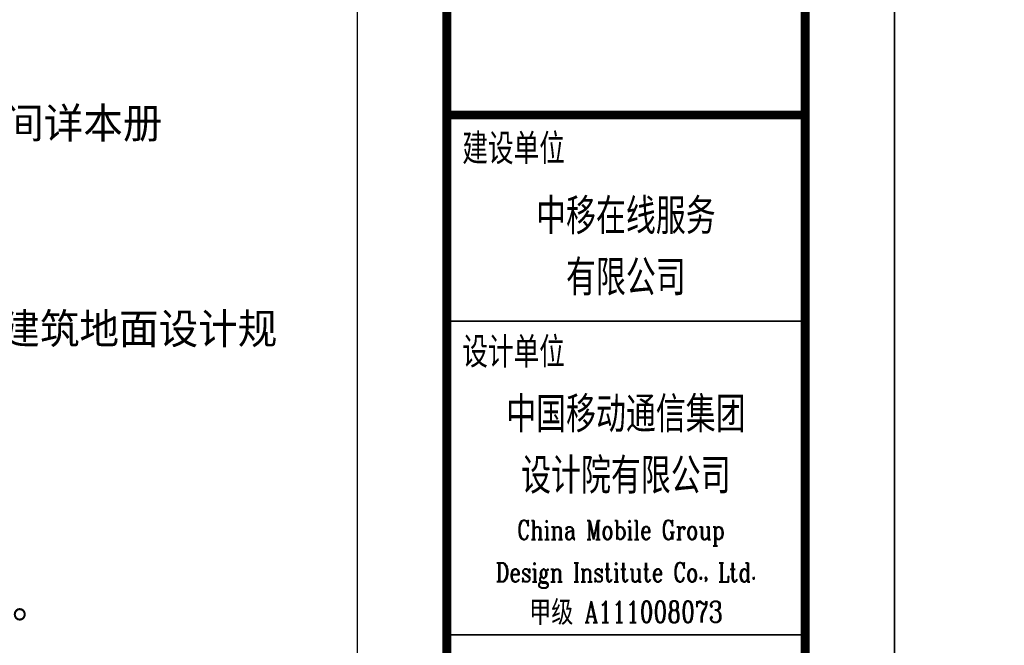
# Model space of a CAD drawing. Extents: x 1109697 to 1467097, y -139975 to 53891.
# Tile 88 of 256: x 1184028 to 1195022, y -51333 to -44353. Entities that reach past the tile are written whole.
import ezdxf
from ezdxf.enums import TextEntityAlignment as Align

# ---------------------------------------------------------------- set-up
doc = ezdxf.new("R2010")
doc.units = 0
doc.header["$LTSCALE"] = 1000
doc.header["$MEASUREMENT"] = 0
for name, color, linetype in [('PUB_HATCH', 8, 'Continuous'), ('PUB_TEXT', 7, 'Continuous'), ('PUB_TITLE', 4, 'Continuous')]:
    doc.layers.add(name, color=color, linetype=linetype)
doc.layers.add('图框', color=4, linetype='Continuous', lineweight=35)
doc.styles.add('-黑体', font='simhei.ttf', dxfattribs={"width": 0.8})
doc.styles.add('ST', font='txt')
doc.styles.add('TK', font='complex_.ttf', dxfattribs={"width": 0.75, "bigfont": 'china'})

# ---------------------------------------------------------------- blocks, each defined once
blk = doc.blocks.new('图签01')
at = {"layer": '图框', "color": 4}
for p, q in [((1793883, 108165), (1797883, 108165)), ((1793883, 104665), (1797883, 104665))]:
    blk.add_line(p, q, dxfattribs=at)
at = {"layer": '图框', "linetype": 'Continuous', "const_width": 100}
blk.add_lwpolyline([(1793883, 110465), (1797883, 110465)], dxfattribs=at)
at = {"layer": '图框', "style": '-黑体', "width": 0.7}
for s, p in [('建设单位', (1794056, 109949)), ('设计单位', (1794056, 107680))]:
    blk.add_text(s, height=300, dxfattribs=at).set_placement(p)
for s, p in [('中移在线服务', (1795883, 109174)), ('有限公司', (1795883, 108489)), ('中国移动通信集团', (1795883, 106963)), ('设计院有限公司', (1795883, 106278))]:
    blk.add_text(s, height=350, dxfattribs=at).set_placement(p, align=Align.CENTER)
at = {"layer": '图框', "color": 4, "style": 'TK', "width": 0.75}
for s, height, p in [('China Mobile Group ', 213.33, (1795883, 105729)), ('Design Institute Co., Ltd.', 213.33, (1795883, 105256)), ('甲级 A111008073', 240, (1795883, 104802))]:
    blk.add_text(s, height=height, dxfattribs=at).set_placement(p, align=Align.CENTER)

msp = doc.modelspace()

# ---------------------------------------------------------------- linework, layer by layer
at = {"layer": 'PUB_HATCH'}
msp.add_lwpolyline([(1163597, -19141), (1187797, -19141), (1187797, -71971), (1163597, -71971)], close=True, dxfattribs=at)
at = {"layer": 'PUB_TITLE'}
for points in [[(1109697, -74119), (1193797, -74119), (1193797, -14719), (1109697, -14719)], [(1193797, -74119), (1277897, -74119), (1277897, -14719), (1193797, -14719)]]:
    msp.add_lwpolyline(points, close=True, dxfattribs=at)
at = {"layer": 'PUB_TITLE', "const_width": 100}
msp.add_lwpolyline([(1112197, -73119), (1192797, -73119), (1192797, -15719), (1112197, -15719)], close=True, dxfattribs=at)
msp.add_lwpolyline([(1188797, -15719), (1188797, -73119)], dxfattribs=at)

# ---------------------------------------------------------------- block references
at = {"layer": 'PUB_TEXT'}
msp.add_blockref('图签01', (-605086, -155881), dxfattribs=at)

# ---------------------------------------------------------------- texts
at = {"layer": 'PUB_TEXT', "style": 'ST'}
for s, p in [('本工程分为普通装修和精装修部分，普通装修随土建同步施工，界面至房门外皮。普通装修具体房间详本册', (1164856, -45675)), ('要求，楼地面部分执行《建筑地面设计规', (1178952, -47970)), ('内装修选用的各种材料，均由施工单位制作样板和选样，经确认后进行封样，并据此进行验收。', (1165828, -51030))]:
    msp.add_text(s, height=339.87, dxfattribs=at).set_placement(p)

doc.saveas('drawing.dxf')
